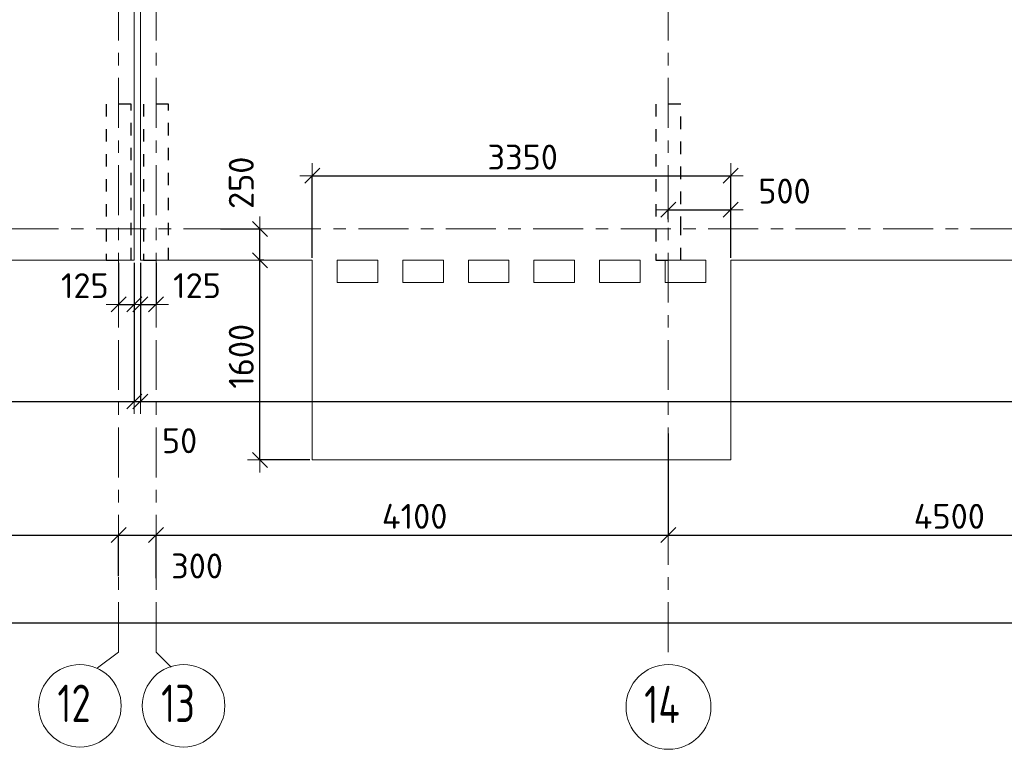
# Model space of a CAD drawing. Header units: metres. Extents: x -38 to 97, y -15 to 21.
# Tile 37 of 139: x 31.76 to 39.64, y -4.17 to 1.68. Entities that reach past the tile are written whole.
import ezdxf

# ---------------------------------------------------------------- set-up
doc = ezdxf.new("R2010")
doc.units = ezdxf.units.M
doc.header["$PDMODE"] = 65
for name, pattern in [('______11', [0.5, 0.4, -0.05, 0, -0.05]), ('______2', [0.054, 0.04, -0.014]), ('______5', [1.1, 0.8, -0.1, 0.1, -0.1])]:
    doc.linetypes.add(name, pattern=pattern)
for name, color, linetype, lineweight in [('XR$2$Осевая линия (1)', 7, '______5', 13), ('XR$2$Размерная линия (1)', 7, 'Continuous', 13), ('XR$3$Перекрытие (1)', 7, 'Continuous', 35), ('XR$4$Размерная линия (1)', 7, 'Continuous', 13), ('XR$5$Размерная линия (1)', 7, 'Continuous', 13)]:
    doc.layers.add(name, color=color, linetype=linetype, lineweight=lineweight)
doc.layers.add('XR$7$Стена_ бетон несущ.', color=7, linetype='Continuous', lineweight=70, true_color=0xb4b496)
doc.styles.add('ISOCPEUR', font='txt')
doc.dimstyles.new('DIMSTYLE_3', dxfattribs={"dimtxt": 0.2, "dimasz": 0.2, "dimexe": 0, "dimexo": 0, "dimgap": 0.1, "dimtad": 2, "dimdec": 0, "dimlfac": 1000, "dimrnd": 5, "dimzin": 12, "dimdsep": 46, "dimtxsty": 'ISOCPEUR', "dimblk1": 'ALL_ML_STRICH', "dimblk2": 'ALL_ML_STRICH', "dimsah": 1, "dimcen": 0, "dimclrd": 7, "dimclre": 256, "dimclrt": 7, "dimadec": 0, "dimazin": 0, "dimtfac": 1, "dimtdec": 0, "dimtix": 1, "dimtmove": 2, "dimatfit": 3, "dimfxl": 0, "dimtzin": 0, "dimlwd": 0, "dimlwe": -3, "dimarcsym": 0})
doc.dimstyles.new('DIMSTYLE_4', dxfattribs={"dimtxt": 0.2, "dimasz": 0.2, "dimexe": 0, "dimexo": 0, "dimgap": 0.1, "dimtad": 0, "dimdec": 0, "dimlfac": 1000, "dimrnd": 5, "dimzin": 12, "dimdsep": 46, "dimtxsty": 'ISOCPEUR', "dimblk1": 'ALL_ML_STRICH', "dimblk2": 'ALL_ML_STRICH', "dimsah": 1, "dimcen": 0, "dimclrd": 7, "dimclre": 256, "dimclrt": 7, "dimadec": 0, "dimazin": 0, "dimtfac": 1, "dimtdec": 0, "dimtix": 1, "dimtmove": 2, "dimatfit": 3, "dimfxl": 0, "dimtvp": 1.2, "dimtzin": 0, "dimlwd": 0, "dimlwe": -3, "dimarcsym": 0})
doc.dimstyles.new('DIMSTYLE_6', dxfattribs={"dimtxt": 0.2, "dimasz": 0.2, "dimexe": 0, "dimexo": 0, "dimgap": 0.1, "dimtad": 2, "dimdec": 0, "dimlfac": 1000, "dimrnd": 5, "dimzin": 12, "dimdsep": 46, "dimtxsty": 'ISOCPEUR', "dimblk1": 'ALL_ML_STRICH', "dimblk2": 'ALL_ML_STRICH', "dimsah": 1, "dimcen": 0, "dimclrd": 7, "dimclre": 256, "dimclrt": 7, "dimadec": 0, "dimazin": 0, "dimtfac": 1, "dimtdec": 0, "dimtix": 1, "dimtmove": 2, "dimatfit": 3, "dimfxl": 0, "dimtvp": 1.2, "dimtzin": 0, "dimlwd": 0, "dimlwe": -3, "dimarcsym": 0})
doc.dimstyles.new('DIMSTYLE_7', dxfattribs={"dimtxt": 0.2, "dimasz": 0.2, "dimexe": 0, "dimexo": 0, "dimgap": 0.1, "dimtad": 0, "dimdec": 0, "dimlfac": 1000, "dimrnd": 5, "dimzin": 12, "dimdsep": 46, "dimtxsty": 'ISOCPEUR', "dimblk1": 'ALL_ML_STRICH', "dimblk2": 'ALL_ML_STRICH', "dimsah": 1, "dimcen": 0, "dimclrd": 7, "dimclre": 256, "dimclrt": 7, "dimadec": 0, "dimazin": 0, "dimtfac": 1, "dimtdec": 0, "dimtix": 1, "dimtmove": 2, "dimatfit": 3, "dimfxl": 0, "dimtvp": 1.2, "dimtzin": 0, "dimlwd": 0, "dimlwe": -3, "dimarcsym": 0})

# ---------------------------------------------------------------- blocks, each defined once
blk = doc.blocks.new('ALL_ML_STRICH')
at = {"color": 0, "linetype": 'ByBlock', "lineweight": -2}
for p, q in [((0, -0.5), (0, 0.5)), ((-1, 0), (0.5, 0)), ((-0.3, -0.3), (0.3, 0.3))]:
    blk.add_line(p, q, dxfattribs=at)
blk = doc.blocks.new('*D12')
at = {"layer": 'DEFPOINTS', "color": 7, "linetype": 'Continuous', "lineweight": 13, "transparency": 33554687}
for p in [(0.5, -3.1033), (61.6, -3.1401), (0.5, -3.1563)]:
    blk.add_point(p, dxfattribs=at)
at = {"layer": 'XR$2$Размерная линия (1)', "color": 9, "linetype": 'Continuous', "lineweight": -2, "true_color": 0xc7c7c7, "transparency": 33554687}
for p, q in [((0.5, -3.1233), (0.5, -3.1563)), ((61.6, -3.1563), (61.6, -3.1563))]:
    blk.add_line(p, q, dxfattribs=at)
at = {"layer": 'XR$2$Размерная линия (1)', "color": 7, "linetype": 'Continuous', "lineweight": -2, "transparency": 33554687}
blk.add_line((0.5, -3.1563), (61.6, -3.1563), dxfattribs=at)
at = {"layer": 'XR$2$Размерная линия (1)', "color": 7, "linetype": 'Continuous', "lineweight": 13, "transparency": 33554687, "xscale": 0.2, "yscale": 0.2, "zscale": 0.2, "rotation": 180}
blk.add_blockref('ALL_ML_STRICH', (0.5, -3.1563), dxfattribs=at)
at = {"layer": 'XR$2$Размерная линия (1)', "color": 7, "linetype": 'Continuous', "lineweight": 13, "transparency": 33554687, "xscale": 0.2, "yscale": 0.2, "zscale": 0.2}
blk.add_blockref('ALL_ML_STRICH', (61.6, -3.1563), dxfattribs=at)
at = {"layer": 'XR$2$Размерная линия (1)', "color": 7, "linetype": 'Continuous', "lineweight": 13, "transparency": 33554687, "insert": (31.1, -3.0063), "char_height": 0.2, "width": 1, "attachment_point": 5, "style": 'ISOCPEUR'}
blk.add_mtext('\\A1;{61100}', dxfattribs=at)
blk = doc.blocks.new('*D19')
at = {"layer": 'DEFPOINTS', "color": 7, "linetype": 'Continuous', "lineweight": 13, "transparency": 33554687}
for p in [(28.45, -2.452), (32.55, -2.8016), (28.45, -3.6233)]:
    blk.add_point(p, dxfattribs=at)
at = {"layer": 'XR$2$Размерная линия (1)', "color": 9, "linetype": 'Continuous', "lineweight": -2, "true_color": 0xc7c7c7, "transparency": 33554687}
for p, q in [((28.45, -3.6033), (28.45, -2.452)), ((32.55, -2.7816), (32.55, -2.452))]:
    blk.add_line(p, q, dxfattribs=at)
at = {"layer": 'XR$2$Размерная линия (1)', "color": 7, "linetype": 'Continuous', "lineweight": -2, "transparency": 33554687}
blk.add_line((28.45, -2.452), (32.55, -2.452), dxfattribs=at)
at = {"layer": 'XR$2$Размерная линия (1)', "color": 7, "linetype": 'Continuous', "lineweight": 13, "transparency": 33554687, "xscale": 0.2, "yscale": 0.2, "zscale": 0.2, "rotation": 180}
blk.add_blockref('ALL_ML_STRICH', (28.45, -2.452), dxfattribs=at)
at = {"layer": 'XR$2$Размерная линия (1)', "color": 7, "linetype": 'Continuous', "lineweight": 13, "transparency": 33554687, "xscale": 0.2, "yscale": 0.2, "zscale": 0.2}
blk.add_blockref('ALL_ML_STRICH', (32.55, -2.452), dxfattribs=at)
at = {"layer": 'XR$2$Размерная линия (1)', "color": 7, "linetype": 'Continuous', "lineweight": 13, "transparency": 33554687, "insert": (30.52, -2.302), "char_height": 0.2, "width": 0.8, "attachment_point": 5, "style": 'ISOCPEUR'}
blk.add_mtext('\\A1;{4100}', dxfattribs=at)
blk = doc.blocks.new('*D20')
at = {"layer": 'DEFPOINTS', "color": 7, "linetype": 'Continuous', "lineweight": 13, "transparency": 33554687}
for p in [(32.55, -2.452), (32.55, -2.8016), (32.85, -2.8182)]:
    blk.add_point(p, dxfattribs=at)
at = {"layer": 'XR$2$Размерная линия (1)', "color": 9, "linetype": 'Continuous', "lineweight": -2, "true_color": 0xc7c7c7, "transparency": 33554687}
for p, q in [((32.55, -2.7816), (32.55, -2.452)), ((32.85, -2.7982), (32.85, -2.452))]:
    blk.add_line(p, q, dxfattribs=at)
at = {"layer": 'XR$2$Размерная линия (1)', "color": 7, "linetype": 'Continuous', "lineweight": -2, "transparency": 33554687}
blk.add_line((32.55, -2.452), (32.85, -2.452), dxfattribs=at)
at = {"layer": 'XR$2$Размерная линия (1)', "color": 7, "linetype": 'Continuous', "lineweight": 13, "transparency": 33554687, "xscale": 0.2, "yscale": 0.2, "zscale": 0.2, "rotation": 180}
blk.add_blockref('ALL_ML_STRICH', (32.55, -2.452), dxfattribs=at)
at = {"layer": 'XR$2$Размерная линия (1)', "color": 7, "linetype": 'Continuous', "lineweight": 13, "transparency": 33554687, "xscale": 0.2, "yscale": 0.2, "zscale": 0.2}
blk.add_blockref('ALL_ML_STRICH', (32.85, -2.452), dxfattribs=at)
at = {"layer": 'XR$2$Размерная линия (1)', "color": 7, "linetype": 'Continuous', "lineweight": 13, "transparency": 33554687, "insert": (33.1784, -2.6996), "char_height": 0.2, "width": 0.6, "attachment_point": 5, "style": 'ISOCPEUR'}
blk.add_mtext('\\A1;{300}', dxfattribs=at)
blk = doc.blocks.new('*D21')
at = {"layer": 'DEFPOINTS', "color": 7, "linetype": 'Continuous', "lineweight": 13, "transparency": 33554687}
for p in [(36.95, -1.6172), (32.85, -2.452), (32.85, -2.8182)]:
    blk.add_point(p, dxfattribs=at)
at = {"layer": 'XR$2$Размерная линия (1)', "color": 9, "linetype": 'Continuous', "lineweight": -2, "true_color": 0xc7c7c7, "transparency": 33554687}
for p, q in [((36.95, -1.6372), (36.95, -2.452)), ((32.85, -2.7982), (32.85, -2.452))]:
    blk.add_line(p, q, dxfattribs=at)
at = {"layer": 'XR$2$Размерная линия (1)', "color": 7, "linetype": 'Continuous', "lineweight": -2, "transparency": 33554687}
blk.add_line((32.85, -2.452), (36.95, -2.452), dxfattribs=at)
at = {"layer": 'XR$2$Размерная линия (1)', "color": 7, "linetype": 'Continuous', "lineweight": 13, "transparency": 33554687, "xscale": 0.2, "yscale": 0.2, "zscale": 0.2, "rotation": 180}
blk.add_blockref('ALL_ML_STRICH', (32.85, -2.452), dxfattribs=at)
at = {"layer": 'XR$2$Размерная линия (1)', "color": 7, "linetype": 'Continuous', "lineweight": 13, "transparency": 33554687, "xscale": 0.2, "yscale": 0.2, "zscale": 0.2}
blk.add_blockref('ALL_ML_STRICH', (36.95, -2.452), dxfattribs=at)
at = {"layer": 'XR$2$Размерная линия (1)', "color": 7, "linetype": 'Continuous', "lineweight": 13, "transparency": 33554687, "insert": (34.92, -2.302), "char_height": 0.2, "width": 0.8, "attachment_point": 5, "style": 'ISOCPEUR'}
blk.add_mtext('\\A1;{4100}', dxfattribs=at)
blk = doc.blocks.new('*D22')
at = {"layer": 'DEFPOINTS', "color": 7, "linetype": 'Continuous', "lineweight": 13, "transparency": 33554687}
for p in [(41.45, -1.5748), (36.95, -1.6172), (36.95, -2.452)]:
    blk.add_point(p, dxfattribs=at)
at = {"layer": 'XR$2$Размерная линия (1)', "color": 9, "linetype": 'Continuous', "lineweight": -2, "true_color": 0xc7c7c7, "transparency": 33554687}
for p, q in [((36.95, -1.6372), (36.95, -2.452)), ((41.45, -1.5948), (41.45, -2.452))]:
    blk.add_line(p, q, dxfattribs=at)
at = {"layer": 'XR$2$Размерная линия (1)', "color": 7, "linetype": 'Continuous', "lineweight": -2, "transparency": 33554687}
blk.add_line((36.95, -2.452), (41.45, -2.452), dxfattribs=at)
at = {"layer": 'XR$2$Размерная линия (1)', "color": 7, "linetype": 'Continuous', "lineweight": 13, "transparency": 33554687, "xscale": 0.2, "yscale": 0.2, "zscale": 0.2, "rotation": 180}
blk.add_blockref('ALL_ML_STRICH', (36.95, -2.452), dxfattribs=at)
at = {"layer": 'XR$2$Размерная линия (1)', "color": 7, "linetype": 'Continuous', "lineweight": 13, "transparency": 33554687, "xscale": 0.2, "yscale": 0.2, "zscale": 0.2}
blk.add_blockref('ALL_ML_STRICH', (41.45, -2.452), dxfattribs=at)
at = {"layer": 'XR$2$Размерная линия (1)', "color": 7, "linetype": 'Continuous', "lineweight": 13, "transparency": 33554687, "insert": (39.2, -2.302), "char_height": 0.2, "width": 0.8, "attachment_point": 5, "style": 'ISOCPEUR'}
blk.add_mtext('\\A1;{4500}', dxfattribs=at)
blk = doc.blocks.new('*D154')
at = {"layer": 'DEFPOINTS', "color": 7, "linetype": 'Continuous', "lineweight": 13, "transparency": 33554687}
for p in [(32.725, -0.25), (32.85, -0.25), (32.725, -0.604)]:
    blk.add_point(p, dxfattribs=at)
at = {"layer": 'XR$4$Размерная линия (1)', "color": 9, "linetype": 'Continuous', "lineweight": -2, "true_color": 0xc7c7c7, "transparency": 33554687}
for p, q in [((32.725, -0.27), (32.725, -0.604)), ((32.85, -0.27), (32.85, -0.604))]:
    blk.add_line(p, q, dxfattribs=at)
at = {"layer": 'XR$4$Размерная линия (1)', "color": 7, "linetype": 'Continuous', "lineweight": -2, "transparency": 33554687}
blk.add_line((32.725, -0.604), (32.85, -0.604), dxfattribs=at)
at = {"layer": 'XR$4$Размерная линия (1)', "color": 7, "linetype": 'Continuous', "lineweight": 13, "transparency": 33554687, "xscale": 0.2, "yscale": 0.2, "zscale": 0.2, "rotation": 180}
blk.add_blockref('ALL_ML_STRICH', (32.725, -0.604), dxfattribs=at)
at = {"layer": 'XR$4$Размерная линия (1)', "color": 7, "linetype": 'Continuous', "lineweight": 13, "transparency": 33554687, "xscale": 0.2, "yscale": 0.2, "zscale": 0.2}
blk.add_blockref('ALL_ML_STRICH', (32.85, -0.604), dxfattribs=at)
at = {"layer": 'XR$4$Размерная линия (1)', "color": 7, "linetype": 'Continuous', "lineweight": 13, "transparency": 33554687, "insert": (33.178, -0.454), "char_height": 0.2, "width": 0.6, "attachment_point": 5, "style": 'ISOCPEUR'}
blk.add_mtext('\\A1;{125}', dxfattribs=at)
blk = doc.blocks.new('*D155')
at = {"layer": 'DEFPOINTS', "color": 7, "linetype": 'Continuous', "lineweight": 13, "transparency": 33554687}
for p in [(32.55, -0.2502), (32.675, -0.25), (32.55, -0.604)]:
    blk.add_point(p, dxfattribs=at)
at = {"layer": 'XR$4$Размерная линия (1)', "color": 9, "linetype": 'Continuous', "lineweight": -2, "true_color": 0xc7c7c7, "transparency": 33554687}
for p, q in [((32.55, -0.2702), (32.55, -0.604)), ((32.675, -0.27), (32.675, -0.604))]:
    blk.add_line(p, q, dxfattribs=at)
at = {"layer": 'XR$4$Размерная линия (1)', "color": 7, "linetype": 'Continuous', "lineweight": -2, "transparency": 33554687}
blk.add_line((32.55, -0.604), (32.675, -0.604), dxfattribs=at)
at = {"layer": 'XR$4$Размерная линия (1)', "color": 7, "linetype": 'Continuous', "lineweight": 13, "transparency": 33554687, "xscale": 0.2, "yscale": 0.2, "zscale": 0.2, "rotation": 180}
blk.add_blockref('ALL_ML_STRICH', (32.55, -0.604), dxfattribs=at)
at = {"layer": 'XR$4$Размерная линия (1)', "color": 7, "linetype": 'Continuous', "lineweight": 13, "transparency": 33554687, "xscale": 0.2, "yscale": 0.2, "zscale": 0.2}
blk.add_blockref('ALL_ML_STRICH', (32.675, -0.604), dxfattribs=at)
at = {"layer": 'XR$4$Размерная линия (1)', "color": 7, "linetype": 'Continuous', "lineweight": 13, "transparency": 33554687, "insert": (32.2796, -0.4541), "char_height": 0.2, "width": 0.6, "attachment_point": 5, "style": 'ISOCPEUR'}
blk.add_mtext('\\A1;{125}', dxfattribs=at)
blk = doc.blocks.new('*D156')
at = {"layer": 'DEFPOINTS', "color": 7, "linetype": 'Continuous', "lineweight": 13, "transparency": 33554687}
for p in [(0.25, -0.25), (32.675, -0.2502), (0.25, -1.3822)]:
    blk.add_point(p, dxfattribs=at)
at = {"layer": 'XR$4$Размерная линия (1)', "color": 9, "linetype": 'Continuous', "lineweight": -2, "true_color": 0xc7c7c7, "transparency": 33554687}
for p, q in [((0.25, -0.27), (0.25, -1.3822)), ((32.675, -0.2702), (32.675, -1.3822))]:
    blk.add_line(p, q, dxfattribs=at)
at = {"layer": 'XR$4$Размерная линия (1)', "color": 7, "linetype": 'Continuous', "lineweight": -2, "transparency": 33554687}
blk.add_line((0.25, -1.3822), (32.675, -1.3822), dxfattribs=at)
at = {"layer": 'XR$4$Размерная линия (1)', "color": 7, "linetype": 'Continuous', "lineweight": 13, "transparency": 33554687, "xscale": 0.2, "yscale": 0.2, "zscale": 0.2, "rotation": 180}
blk.add_blockref('ALL_ML_STRICH', (0.25, -1.3822), dxfattribs=at)
at = {"layer": 'XR$4$Размерная линия (1)', "color": 7, "linetype": 'Continuous', "lineweight": 13, "transparency": 33554687, "xscale": 0.2, "yscale": 0.2, "zscale": 0.2}
blk.add_blockref('ALL_ML_STRICH', (32.675, -1.3822), dxfattribs=at)
at = {"layer": 'XR$4$Размерная линия (1)', "color": 7, "linetype": 'Continuous', "lineweight": 13, "transparency": 33554687, "insert": (16.4625, -1.2322), "char_height": 0.2, "width": 1, "attachment_point": 5, "style": 'ISOCPEUR'}
blk.add_mtext('\\A1;{32425}', dxfattribs=at)
blk = doc.blocks.new('*D157')
at = {"layer": 'DEFPOINTS', "color": 7, "linetype": 'Continuous', "lineweight": 13, "transparency": 33554687}
for p in [(32.675, -0.2502), (32.725, -0.25), (32.675, -1.3822)]:
    blk.add_point(p, dxfattribs=at)
at = {"layer": 'XR$4$Размерная линия (1)', "color": 9, "linetype": 'Continuous', "lineweight": -2, "true_color": 0xc7c7c7, "transparency": 33554687}
for p, q in [((32.675, -0.2702), (32.675, -1.3822)), ((32.725, -0.27), (32.725, -1.3822))]:
    blk.add_line(p, q, dxfattribs=at)
at = {"layer": 'XR$4$Размерная линия (1)', "color": 7, "linetype": 'Continuous', "lineweight": -2, "transparency": 33554687}
blk.add_line((32.675, -1.3822), (32.725, -1.3822), dxfattribs=at)
at = {"layer": 'XR$4$Размерная линия (1)', "color": 7, "linetype": 'Continuous', "lineweight": 13, "transparency": 33554687, "xscale": 0.2, "yscale": 0.2, "zscale": 0.2}
blk.add_blockref('ALL_ML_STRICH', (32.725, -1.3822), dxfattribs=at)
at = {"layer": 'XR$4$Размерная линия (1)', "color": 7, "linetype": 'Continuous', "lineweight": 13, "transparency": 33554687, "xscale": 0.2, "yscale": 0.2, "zscale": 0.2, "rotation": 180}
blk.add_blockref('ALL_ML_STRICH', (32.675, -1.3822), dxfattribs=at)
at = {"layer": 'XR$4$Размерная линия (1)', "color": 7, "linetype": 'Continuous', "lineweight": 13, "transparency": 33554687, "insert": (33.0382, -1.6964), "char_height": 0.2, "width": 0.4, "attachment_point": 5, "style": 'ISOCPEUR'}
blk.add_mtext('\\A1;{50}', dxfattribs=at)
blk = doc.blocks.new('*D158')
at = {"layer": 'DEFPOINTS', "color": 7, "linetype": 'Continuous', "lineweight": 13, "transparency": 33554687}
for p in [(32.725, -0.25), (61.85, -0.25), (32.725, -1.3822)]:
    blk.add_point(p, dxfattribs=at)
at = {"layer": 'XR$4$Размерная линия (1)', "color": 9, "linetype": 'Continuous', "lineweight": -2, "true_color": 0xc7c7c7, "transparency": 33554687}
for p, q in [((32.725, -0.27), (32.725, -1.3822)), ((61.85, -0.27), (61.85, -1.3822))]:
    blk.add_line(p, q, dxfattribs=at)
at = {"layer": 'XR$4$Размерная линия (1)', "color": 7, "linetype": 'Continuous', "lineweight": -2, "transparency": 33554687}
blk.add_line((32.725, -1.3822), (61.85, -1.3822), dxfattribs=at)
at = {"layer": 'XR$4$Размерная линия (1)', "color": 7, "linetype": 'Continuous', "lineweight": 13, "transparency": 33554687, "xscale": 0.2, "yscale": 0.2, "zscale": 0.2, "rotation": 180}
blk.add_blockref('ALL_ML_STRICH', (32.725, -1.3822), dxfattribs=at)
at = {"layer": 'XR$4$Размерная линия (1)', "color": 7, "linetype": 'Continuous', "lineweight": 13, "transparency": 33554687, "xscale": 0.2, "yscale": 0.2, "zscale": 0.2}
blk.add_blockref('ALL_ML_STRICH', (61.85, -1.3822), dxfattribs=at)
at = {"layer": 'XR$4$Размерная линия (1)', "color": 7, "linetype": 'Continuous', "lineweight": 13, "transparency": 33554687, "insert": (47.3175, -1.2322), "char_height": 0.2, "width": 1, "attachment_point": 5, "style": 'ISOCPEUR'}
blk.add_mtext('\\A1;{29125}', dxfattribs=at)
blk = doc.blocks.new('*D513')
at = {"layer": 'DEFPOINTS', "color": 7, "linetype": 'Continuous', "lineweight": 13, "transparency": 33554687}
for p in [(34.1, 0.426), (34.1, -0.25), (37.45, -0.25)]:
    blk.add_point(p, dxfattribs=at)
at = {"layer": 'XR$5$Размерная линия (1)', "color": 9, "linetype": 'Continuous', "lineweight": -2, "true_color": 0xc7c7c7, "transparency": 33554687}
for p, q in [((34.1, -0.23), (34.1, 0.426)), ((37.45, -0.23), (37.45, 0.426))]:
    blk.add_line(p, q, dxfattribs=at)
at = {"layer": 'XR$5$Размерная линия (1)', "color": 7, "linetype": 'Continuous', "lineweight": -2, "transparency": 33554687}
blk.add_line((34.1, 0.426), (37.45, 0.426), dxfattribs=at)
at = {"layer": 'XR$5$Размерная линия (1)', "color": 7, "linetype": 'Continuous', "lineweight": 13, "transparency": 33554687, "xscale": 0.2, "yscale": 0.2, "zscale": 0.2, "rotation": 180}
blk.add_blockref('ALL_ML_STRICH', (34.1, 0.426), dxfattribs=at)
at = {"layer": 'XR$5$Размерная линия (1)', "color": 7, "linetype": 'Continuous', "lineweight": 13, "transparency": 33554687, "xscale": 0.2, "yscale": 0.2, "zscale": 0.2}
blk.add_blockref('ALL_ML_STRICH', (37.45, 0.426), dxfattribs=at)
at = {"layer": 'XR$5$Размерная линия (1)', "color": 7, "linetype": 'Continuous', "lineweight": 13, "transparency": 33554687, "insert": (35.785, 0.576), "char_height": 0.2, "width": 0.8, "attachment_point": 5, "style": 'ISOCPEUR'}
blk.add_mtext('\\A1;{3350}', dxfattribs=at)
blk = doc.blocks.new('*D514')
at = {"layer": 'DEFPOINTS', "color": 7, "linetype": 'Continuous', "lineweight": 13, "transparency": 33554687}
for p in [(36.95, 0.1537), (36.95, 0.0591), (37.45, -0.25)]:
    blk.add_point(p, dxfattribs=at)
at = {"layer": 'XR$5$Размерная линия (1)', "color": 9, "linetype": 'Continuous', "lineweight": -2, "true_color": 0xc7c7c7, "transparency": 33554687}
for p, q in [((36.95, 0.0791), (36.95, 0.1537)), ((37.45, -0.23), (37.45, 0.1537))]:
    blk.add_line(p, q, dxfattribs=at)
at = {"layer": 'XR$5$Размерная линия (1)', "color": 7, "linetype": 'Continuous', "lineweight": -2, "transparency": 33554687}
blk.add_line((36.95, 0.1537), (37.45, 0.1537), dxfattribs=at)
at = {"layer": 'XR$5$Размерная линия (1)', "color": 7, "linetype": 'Continuous', "lineweight": 13, "transparency": 33554687, "xscale": 0.2, "yscale": 0.2, "zscale": 0.2, "rotation": 180}
blk.add_blockref('ALL_ML_STRICH', (36.95, 0.1537), dxfattribs=at)
at = {"layer": 'XR$5$Размерная линия (1)', "color": 7, "linetype": 'Continuous', "lineweight": 13, "transparency": 33554687, "xscale": 0.2, "yscale": 0.2, "zscale": 0.2}
blk.add_blockref('ALL_ML_STRICH', (37.45, 0.1537), dxfattribs=at)
at = {"layer": 'XR$5$Размерная линия (1)', "color": 7, "linetype": 'Continuous', "lineweight": 13, "transparency": 33554687, "insert": (37.8805, 0.3035), "char_height": 0.2, "width": 0.6, "attachment_point": 5, "style": 'ISOCPEUR'}
blk.add_mtext('\\A1;{500}', dxfattribs=at)
blk = doc.blocks.new('*D515')
at = {"layer": 'DEFPOINTS', "color": 7, "linetype": 'Continuous', "lineweight": 13, "transparency": 33554687}
for p in [(33.7324, -0.25), (33.6821, -1.85), (34.1, -1.85)]:
    blk.add_point(p, dxfattribs=at)
at = {"layer": 'XR$5$Размерная линия (1)', "color": 9, "linetype": 'Continuous', "lineweight": -2, "true_color": 0xc7c7c7, "transparency": 33554687}
for p, q in [((33.7124, -0.25), (33.6821, -0.25)), ((34.08, -1.85), (33.6821, -1.85))]:
    blk.add_line(p, q, dxfattribs=at)
at = {"layer": 'XR$5$Размерная линия (1)', "color": 7, "linetype": 'Continuous', "lineweight": -2, "transparency": 33554687}
blk.add_line((33.6821, -1.85), (33.6821, -0.25), dxfattribs=at)
at = {"layer": 'XR$5$Размерная линия (1)', "color": 7, "linetype": 'Continuous', "lineweight": 13, "transparency": 33554687, "xscale": 0.2, "yscale": 0.2, "zscale": 0.2}
for p, rotation in [((33.6821, -0.25), 90), ((33.6821, -1.85), 270)]:
    blk.add_blockref('ALL_ML_STRICH', p, dxfattribs=dict(at, rotation=rotation))
at = {"layer": 'XR$5$Размерная линия (1)', "color": 7, "linetype": 'Continuous', "lineweight": 13, "transparency": 33554687, "insert": (33.5321, -1.02), "char_height": 0.2, "width": 0.8, "attachment_point": 5, "rotation": 90, "style": 'ISOCPEUR'}
blk.add_mtext('\\A1;{1600}', dxfattribs=at)
blk = doc.blocks.new('*D516')
at = {"layer": 'DEFPOINTS', "color": 7, "linetype": 'Continuous', "lineweight": 13, "transparency": 33554687}
for p in [(33.3457, 0), (33.6821, -0.25), (33.7324, -0.25)]:
    blk.add_point(p, dxfattribs=at)
at = {"layer": 'XR$5$Размерная линия (1)', "color": 9, "linetype": 'Continuous', "lineweight": -2, "true_color": 0xc7c7c7, "transparency": 33554687}
for p, q in [((33.3657, 0), (33.6821, 0)), ((33.7124, -0.25), (33.6821, -0.25))]:
    blk.add_line(p, q, dxfattribs=at)
at = {"layer": 'XR$5$Размерная линия (1)', "color": 7, "linetype": 'Continuous', "lineweight": -2, "transparency": 33554687}
blk.add_line((33.6821, -0.25), (33.6821, 0), dxfattribs=at)
at = {"layer": 'XR$5$Размерная линия (1)', "color": 7, "linetype": 'Continuous', "lineweight": 13, "transparency": 33554687, "xscale": 0.2, "yscale": 0.2, "zscale": 0.2}
for p, rotation in [((33.6821, 0), 90), ((33.6821, -0.25), 270)]:
    blk.add_blockref('ALL_ML_STRICH', p, dxfattribs=dict(at, rotation=rotation))
at = {"layer": 'XR$5$Размерная линия (1)', "color": 7, "linetype": 'Continuous', "lineweight": 13, "transparency": 33554687, "insert": (33.5323, 0.3699), "char_height": 0.2, "width": 0.6, "attachment_point": 5, "rotation": 90, "style": 'ISOCPEUR'}
blk.add_mtext('\\A1;{250}', dxfattribs=at)

msp = doc.modelspace()

# ---------------------------------------------------------------- linework, layer by layer
at = {"layer": 'XR$2$Осевая линия (1)', "color": 253, "linetype": '______11', "lineweight": 13, "true_color": 0xa0a0a0, "transparency": 33554687}
for p, q in [((32.55, -3.39), (32.55, 19.78)), ((32.85, -3.39), (32.85, 19.78)), ((36.95, -3.39), (36.95, 8.76)), ((-2.63, 0), (62.6, 0)), ((32.3812, -3.5157), (32.55, -3.39)), ((32.85, -3.39), (32.9702, -3.5102))]:
    msp.add_line(p, q, dxfattribs=at)
at = {"layer": 'XR$2$Осевая линия (1)', "color": 7, "linetype": 'Continuous', "lineweight": 13, "transparency": 33554687}
for centre, radius in [((32.2404, -3.8199), 0.3304), ((33.0704, -3.8199), 0.3304), ((36.9521, -3.8291), 0.3396)]:
    msp.add_circle(centre, radius, dxfattribs=at)
at = {"layer": 'XR$3$Перекрытие (1)', "color": 7, "linetype": 'Continuous', "lineweight": 13, "transparency": 33554687}
for p, q in [((32.675, -0.25), (32.675, 16.65)), ((32.725, 16.65), (32.725, -0.25)), ((19.55, -0.25), (32.675, -0.2502)), ((32.675, -0.2502), (32.675, -0.25)), ((32.725, -0.25), (34.1, -0.25)), ((34.1, -0.25), (34.1, -0.51)), ((34.3, -0.43), (34.3, -0.25)), ((34.3, -0.25), (34.625, -0.25)), ((34.625, -0.25), (34.625, -0.43)), ((34.825, -0.43), (34.825, -0.25)), ((34.825, -0.25), (35.15, -0.25)), ((35.15, -0.25), (35.15, -0.43)), ((35.35, -0.43), (35.35, -0.25)), ((35.35, -0.25), (35.675, -0.25)), ((35.675, -0.25), (35.675, -0.43)), ((35.875, -0.43), (35.875, -0.25)), ((35.875, -0.25), (36.2, -0.25)), ((36.2, -0.25), (36.2, -0.43)), ((36.4, -0.43), (36.4, -0.25)), ((36.4, -0.25), (36.725, -0.25)), ((36.725, -0.25), (36.725, -0.43)), ((36.925, -0.43), (36.925, -0.25)), ((36.925, -0.25), (37.25, -0.25)), ((37.25, -0.25), (37.25, -0.43)), ((37.45, -0.51), (37.45, -0.25)), ((37.45, -0.25), (48.05, -0.25)), ((34.625, -0.43), (34.3, -0.43)), ((35.15, -0.43), (34.825, -0.43)), ((35.675, -0.43), (35.35, -0.43)), ((36.2, -0.43), (35.875, -0.43)), ((36.725, -0.43), (36.4, -0.43)), ((37.25, -0.43), (36.925, -0.43)), ((34.1, -0.51), (34.1, -1.85)), ((37.45, -1.85), (37.45, -0.51)), ((34.1, -1.85), (37.45, -1.85))]:
    msp.add_line(p, q, dxfattribs=at)
at = {"layer": 'XR$7$Стена_ бетон несущ.', "color": 253, "linetype": '______2', "lineweight": -3, "true_color": 0xa0a0a0, "transparency": 33554687}
for p, q in [((32.45, 1), (32.45, -0.25)), ((32.65, 1), (32.45, 1)), ((32.65, -0.25), (32.65, 1)), ((32.65, 1), (32.65, 1)), ((32.95, 1), (32.75, 1)), ((32.75, 1), (32.75, -0.25)), ((32.95, -0.25), (32.95, 1)), ((37.05, 1), (36.85, 1)), ((36.85, 1), (36.85, 0)), ((37.05, 0), (37.05, 1)), ((36.85, 0), (36.85, -0.25)), ((37.05, -0.25), (37.05, 0)), ((32.45, -0.25), (32.65, -0.25)), ((32.75, -0.25), (32.95, -0.25)), ((36.85, -0.25), (37.05, -0.25))]:
    msp.add_line(p, q, dxfattribs=at)

# ---------------------------------------------------------------- texts
at = {"layer": 'XR$2$Осевая линия (1)', "color": 7, "linetype": 'Continuous', "lineweight": 13, "transparency": 33554687, "char_height": 0.3, "attachment_point": 7, "style": 'ISOCPEUR'}
for s, insert, width in [('\\W0.75;12', (32.0604, -3.9504), 0.472281), ('\\W0.75;13', (32.8904, -3.9504), 0.472281), ('\\W0.76;14', (36.7571, -3.9596), 0.504562)]:
    msp.add_mtext(s, dxfattribs=dict(at, insert=insert, width=width))

# ---------------------------------------------------------------- dimensions: what is measured, and where the dimension line sits
at = {"layer": 'XR$2$Размерная линия (1)', "color": 7, "linetype": 'Continuous', "lineweight": 13, "transparency": 33554687}
for base, p1, p2, dimstyle, picture, middle in [((41.45, -2.452), (36.95, -1.6372), (41.45, -1.5948), 'DIMSTYLE_3', '*D22', (39.2, -2.302)), ((36.95, -2.452), (32.85, -2.7982), (36.95, -1.6372), 'DIMSTYLE_3', '*D21', (34.92, -2.302)), ((32.55, -2.452), (28.45, -3.6033), (32.55, -2.7816), 'DIMSTYLE_3', '*D19', (30.52, -2.302)), ((32.85, -2.452), (32.55, -2.7816), (32.85, -2.7982), 'DIMSTYLE_4', '*D20', (33.1784, -2.6996)), ((61.6, -3.1563), (0.5, -3.1233), (61.6, -3.1563), 'DIMSTYLE_3', '*D12', (31.1, -3.0063))]:
    dim = msp.add_linear_dim(base=base, p1=p1, p2=p2, dimstyle=dimstyle, override={"dimpost": '<>', "dimclrd": 7, "dimclre": 9, "dimclrt": 7, "dimlwd": 0, "dimlwe": 65533}, dxfattribs=at)
    dim.commit()
    dim.dimension.update_dxf_attribs({"geometry": picture, "text_midpoint": middle, "dimtype": 160})
at = {"layer": 'XR$4$Размерная линия (1)', "color": 7, "linetype": 'Continuous', "lineweight": 13, "transparency": 33554687}
for base, p1, p2, dimstyle, picture, middle in [((32.675, -1.3822), (0.25, -0.27), (32.675, -0.2702), 'DIMSTYLE_3', '*D156', (16.4625, -1.2322)), ((32.675, -0.604), (32.55, -0.2702), (32.675, -0.27), 'DIMSTYLE_6', '*D155', (32.2796, -0.4541)), ((32.725, -1.3822), (32.675, -0.2702), (32.725, -0.27), 'DIMSTYLE_7', '*D157', (33.0382, -1.6964)), ((32.85, -0.604), (32.725, -0.27), (32.85, -0.27), 'DIMSTYLE_6', '*D154', (33.178, -0.454)), ((61.85, -1.3822), (32.725, -0.27), (61.85, -0.27), 'DIMSTYLE_3', '*D158', (47.3175, -1.2322))]:
    dim = msp.add_linear_dim(base=base, p1=p1, p2=p2, dimstyle=dimstyle, override={"dimpost": '<>', "dimclrd": 7, "dimclre": 9, "dimclrt": 7, "dimlwd": 0, "dimlwe": 65533}, dxfattribs=at)
    dim.commit()
    dim.dimension.update_dxf_attribs({"geometry": picture, "text_midpoint": middle, "dimtype": 160})
at = {"layer": 'XR$5$Размерная линия (1)', "color": 7, "linetype": 'Continuous', "lineweight": 13, "transparency": 33554687}
for base, p1, p2, dimstyle, picture, middle in [((33.6821, 0), (33.7124, -0.25), (33.3657, 0), 'DIMSTYLE_6', '*D516', (33.5323, 0.3699)), ((33.6821, -0.25), (34.08, -1.85), (33.7124, -0.25), 'DIMSTYLE_3', '*D515', (33.5321, -1.02))]:
    dim = msp.add_linear_dim(base=base, p1=p1, p2=p2, angle=90, dimstyle=dimstyle, override={"dimpost": '<>', "dimclrd": 7, "dimclre": 9, "dimclrt": 7, "dimlwd": 0, "dimlwe": 65533}, dxfattribs=at)
    dim.commit()
    dim.dimension.update_dxf_attribs({"geometry": picture, "text_midpoint": middle, "dimtype": 160})
for base, p1, dimstyle, picture, middle in [((37.45, 0.426), (34.1, -0.23), 'DIMSTYLE_3', '*D513', (35.785, 0.576)), ((37.45, 0.1537), (36.95, 0.0791), 'DIMSTYLE_6', '*D514', (37.8805, 0.3035))]:
    dim = msp.add_linear_dim(base=base, p1=p1, p2=(37.45, -0.23), dimstyle=dimstyle, override={"dimpost": '<>', "dimclrd": 7, "dimclre": 9, "dimclrt": 7, "dimlwd": 0, "dimlwe": 65533}, dxfattribs=at)
    dim.commit()
    dim.dimension.update_dxf_attribs({"geometry": picture, "text_midpoint": middle, "dimtype": 160})

doc.saveas('drawing.dxf')
